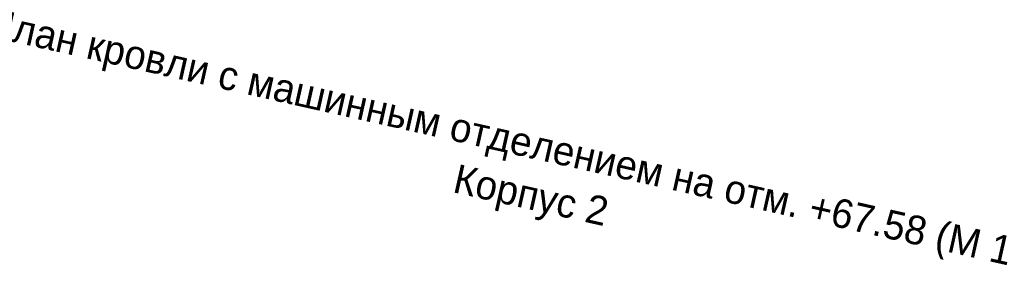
# Model space of a CAD drawing. Header units: millimetres. Extents: x -6990425 to -6520160, y 6117771 to 6220266.
# Tile 112 of 115: x -6930440 to -6913327, y 6148349 to 6152893. Entities that reach past the tile are written whole.
import ezdxf

# ---------------------------------------------------------------- set-up
doc = ezdxf.new("R2010")
doc.units = ezdxf.units.MM
doc.header["$MEASUREMENT"] = 0
doc.layers.add('АР-текст_наименование_Ном._пера__1', color=7, linetype='Continuous', lineweight=0)
doc.styles.add('РЎР“Р•РќР•Р\xa0Р\x98Р\xa0_РЎРўР\x98Р›Р¬_2', font='GOTHIC.TTF')

msp = doc.modelspace()

# ---------------------------------------------------------------- texts
at = {"layer": 'АР-текст_наименование_Ном._пера__1', "color": 7, "linetype": 'Continuous', "lineweight": 0, "insert": (-6921472, 6150199.7), "char_height": 500, "width": 20019.48, "attachment_point": 5, "rotation": 347.34238, "line_spacing_factor": 1.048281, "style": 'РЎР“Р•РќР•Р\xa0Р\x98Р\xa0_РЎРўР\x98Р›Р¬_2'}
msp.add_mtext('\\A1;{\\pqc;\\fCentury Gothic|b0|i0|c204|p0;\\W1.000000;План кровли с машинным отделением на отм. +67.58 (М 1:200) Корпус 2}', dxfattribs=at)
msp.add_mtext('\\A1;{\\pqc;\\fCentury Gothic|b0|i0|c204|p0;\\W1.000000;План кровли с машинным отделением на отм. +67.58 (М 1:200) Корпус 2}', dxfattribs=at)

doc.saveas('drawing.dxf')
